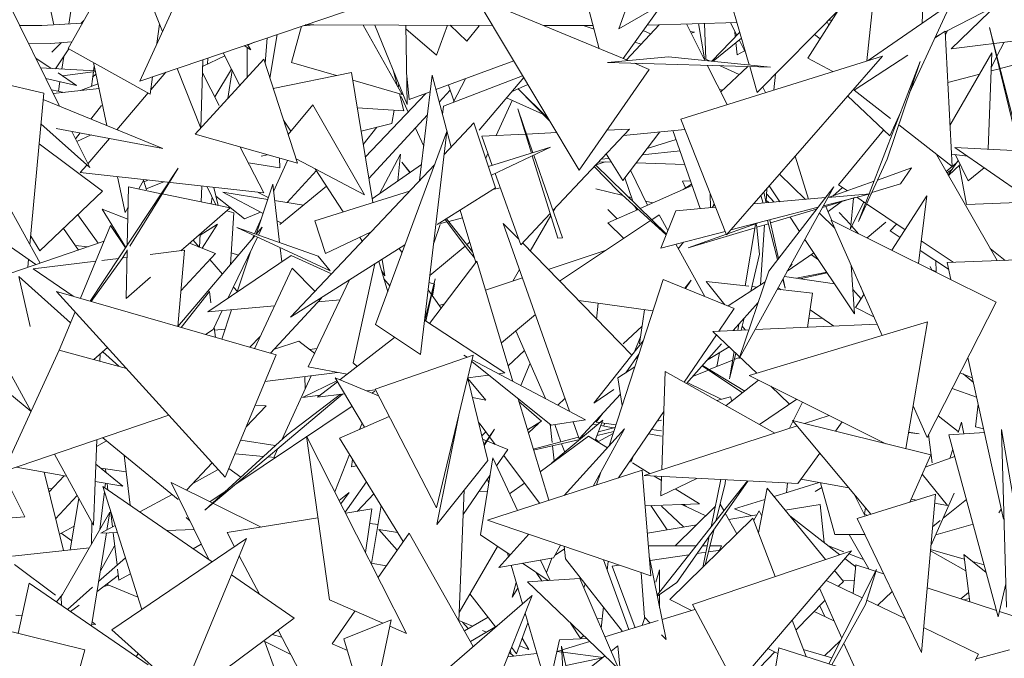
# Model space of a CAD drawing. Header units: metres. Extents: x -14.5 to 19.7, y -19.1 to 4.
# Tile 187 of 218: x 18.194 to 18.398, y 2.935 to 3.067. Entities that reach past the tile are written whole.
import ezdxf

# ---------------------------------------------------------------- set-up
doc = ezdxf.new("R2010")
doc.units = ezdxf.units.M
doc.layers.add('G-IMPT', color=7, linetype='Continuous', lineweight=5)
doc.layers.add('L-PLNT', color=7, linetype='Continuous', lineweight=5, true_color=0x005900)

# ---------------------------------------------------------------- blocks, each defined once
blk = doc.blocks.new('ÁRVORES ORNAMENTAIS - Pequeno e Médio Porte - Ipê-roxo-2976198-A')
at = {"layer": 'G-IMPT', "color": 253, "true_color": 0xaaaaaa}
for p, q in [((7.72946, 3.06111), (7.75323, 3.10351)), ((7.8706, 3.05769), (7.85841, 3.0999)), ((7.8436, 3.06518), (7.84972, 3.08274)), ((7.89496, 3.05854), (7.89747, 3.08224)), ((7.90642, 3.06634), (7.90707, 3.08143)), ((7.75595, 3.07984), (7.7443, 3.05435)), ((7.72377, 3.07861), (7.72652, 3.06601)), ((7.72961, 3.06617), (7.73155, 3.07878)), ((7.74899, 3.0646), (7.74361, 3.07814)), ((7.8436, 3.06518), (7.86483, 3.07767)), ((7.83564, 3.07572), (7.83953, 3.06106)), ((7.7276, 3.04928), (7.71583, 3.07322)), ((7.83533, 3.03591), (7.81392, 3.07169)), ((7.81392, 3.07169), (7.84549, 3.05859)), ((7.79056, 3.07004), (7.7443, 3.05435)), ((7.84446, 3.05901), (7.85242, 3.0701)), ((7.87226, 3.05195), (7.88959, 3.06955)), ((7.88904, 3.069), (7.88273, 3.05908)), ((7.91237, 3.07044), (7.89522, 3.05861)), ((7.91237, 3.07044), (7.90383, 3.05192)), ((7.9217, 3.06996), (7.91122, 3.06456)), ((7.92239, 3.07062), (7.91244, 3.06102)), ((7.7321, 3.06631), (7.73272, 3.06693)), ((7.88709, 3.06593), (7.88672, 3.06664)), ((7.88705, 3.06698), (7.88777, 3.067)), ((7.72402, 3.06587), (7.71945, 3.06585)), ((7.72402, 3.06587), (7.73238, 3.06632)), ((7.74838, 3.06614), (7.74786, 3.06213)), ((7.77575, 3.05822), (7.7778, 3.06571)), ((7.77812, 3.06582), (7.78034, 3.06597)), ((7.77857, 3.06597), (7.81739, 3.06589)), ((7.77858, 3.06597), (7.78034, 3.06597)), ((7.79865, 3.05153), (7.79062, 3.06595)), ((7.79972, 3.04947), (7.79298, 3.06595)), ((7.79941, 3.06593), (7.79972, 3.04947)), ((7.79943, 3.06518), (7.80581, 3.05974)), ((7.8081, 3.06591), (7.80581, 3.05974)), ((7.8121, 3.06264), (7.80862, 3.06591)), ((7.8121, 3.06264), (7.81463, 3.06582)), ((7.82795, 3.06587), (7.83826, 3.06585)), ((7.83618, 3.06585), (7.83845, 3.06513)), ((7.85193, 3.06603), (7.84514, 3.05873)), ((7.84863, 3.06481), (7.85015, 3.06411)), ((7.84945, 3.06596), (7.86807, 3.06647)), ((7.8614, 3.05862), (7.85758, 3.06618)), ((7.85836, 3.06464), (7.85924, 3.06446)), ((7.86009, 3.06625), (7.86132, 3.05899)), ((7.86159, 3.05886), (7.8613, 3.06628)), ((7.86673, 3.06643), (7.86803, 3.06383)), ((7.86771, 3.0635), (7.86761, 3.06468)), ((7.91121, 3.06471), (7.90909, 3.06333)), ((7.91121, 3.06471), (7.91262, 3.03662)), ((7.91168, 3.0648), (7.91125, 3.06392)), ((7.92634, 3.04234), (7.92038, 3.06542)), ((7.9261, 3.04182), (7.92038, 3.06542)), ((7.77068, 3.0633), (7.77029, 3.05798)), ((7.77126, 3.05497), (7.77277, 3.064)), ((7.85855, 3.06427), (7.85924, 3.06446)), ((7.86865, 3.06447), (7.86287, 3.05847)), ((7.86899, 3.06327), (7.8631, 3.05845)), ((7.86851, 3.06287), (7.86993, 3.06001)), ((7.88528, 3.06308), (7.88413, 3.064)), ((7.91009, 3.06398), (7.90917, 3.06351)), ((7.93246, 3.06352), (7.91244, 3.06102)), ((7.72577, 3.06215), (7.72131, 3.06207)), ((7.72577, 3.06215), (7.73022, 3.06246)), ((7.7261, 3.06033), (7.72809, 3.06231)), ((7.72686, 3.05691), (7.72962, 3.06102)), ((7.72946, 3.06111), (7.74649, 3.05164)), ((7.76593, 3.06169), (7.7673, 3.0608)), ((7.76653, 3.05508), (7.76655, 3.06129)), ((7.7673, 3.0608), (7.76663, 3.06192)), ((7.76671, 3.06178), (7.768, 3.06239)), ((7.84692, 3.06244), (7.84821, 3.06203)), ((7.86806, 3.05979), (7.86782, 3.06231)), ((7.86806, 3.05979), (7.86964, 3.06061)), ((7.92339, 3.06239), (7.92191, 3.05948)), ((7.72277, 3.05911), (7.72597, 3.05696)), ((7.72817, 3.05684), (7.72858, 3.05947)), ((7.77, 3.05887), (7.75576, 3.04335)), ((7.75695, 3.04456), (7.75735, 3.05877)), ((7.75731, 3.05738), (7.76193, 3.05955)), ((7.75837, 3.05788), (7.75838, 3.05912)), ((7.7616, 3.06021), (7.76503, 3.05345)), ((7.77, 3.05887), (7.77698, 3.03732)), ((7.80568, 3.05257), (7.8218, 3.05853)), ((7.84125, 3.05819), (7.85388, 3.05937)), ((7.87501, 3.05725), (7.85388, 3.05937)), ((7.89819, 3.05954), (7.8564, 3.04648)), ((7.86118, 3.05905), (7.86233, 3.05852)), ((7.86591, 3.02248), (7.89819, 3.05954)), ((7.88795, 3.05634), (7.88273, 3.05908)), ((7.90349, 3.0597), (7.89237, 3.05247)), ((7.90603, 3.0584), (7.89324, 3.02526)), ((7.90603, 3.0584), (7.89916, 3.03817)), ((7.92088, 3.06021), (7.91219, 3.04517)), ((7.92088, 3.06021), (7.92008, 3.04023)), ((7.92185, 3.05935), (7.92076, 3.05722)), ((7.92257, 3.05693), (7.93226, 3.0595)), ((7.73508, 3.05647), (7.72376, 3.05708)), ((7.73472, 3.05818), (7.73747, 3.04511)), ((7.73473, 3.05649), (7.73487, 3.05746)), ((7.75695, 3.04456), (7.75202, 3.05697)), ((7.76334, 3.05678), (7.75983, 3.05107)), ((7.76254, 3.05073), (7.76345, 3.05656)), ((7.77575, 3.05822), (7.78509, 3.0555)), ((7.79772, 3.0532), (7.79689, 3.05638)), ((7.83533, 3.03591), (7.84988, 3.05676)), ((7.87501, 3.05725), (7.84125, 3.05819)), ((7.84682, 3.05803), (7.84988, 3.05676)), ((7.86601, 3.04948), (7.8619, 3.05761)), ((7.86446, 3.05754), (7.8685, 3.05569)), ((7.8703, 3.05738), (7.86469, 3.0521)), ((7.87226, 3.05195), (7.8707, 3.05737)), ((7.92073, 3.05645), (7.92244, 3.0569)), ((7.70951, 3.05529), (7.72439, 3.05186)), ((7.7312, 3.05346), (7.72483, 3.05491)), ((7.72738, 3.05602), (7.7312, 3.05346)), ((7.73512, 3.0563), (7.72829, 3.05541)), ((7.73427, 3.05324), (7.7347, 3.05624)), ((7.73523, 3.05577), (7.73454, 3.05516)), ((7.74696, 3.05525), (7.74649, 3.05164)), ((7.7497, 3.05618), (7.74661, 3.05256)), ((7.75728, 3.05607), (7.76074, 3.04928)), ((7.77196, 3.05282), (7.78817, 3.05612)), ((7.79258, 3.02915), (7.78817, 3.05612)), ((7.78843, 3.05452), (7.79865, 3.05153)), ((7.80015, 3.05053), (7.79961, 3.0554)), ((7.8049, 3.05555), (7.80229, 3.03374)), ((7.8049, 3.05555), (7.8088, 3.04064)), ((7.82364, 3.05545), (7.80721, 3.04915)), ((7.80921, 3.04992), (7.81178, 3.05482)), ((7.82387, 3.05507), (7.81463, 3.04414)), ((7.87606, 3.05581), (7.87572, 3.05252)), ((7.91174, 3.05406), (7.91835, 3.05581)), ((7.72862, 3.05198), (7.726, 3.05254)), ((7.73586, 3.05279), (7.72639, 3.05174)), ((7.72746, 3.05223), (7.72777, 3.05424)), ((7.73201, 3.05236), (7.73565, 3.05377)), ((7.79782, 3.05301), (7.79796, 3.05377)), ((7.80635, 3.04998), (7.80863, 3.05245)), ((7.80939, 3.05027), (7.80826, 3.05352)), ((7.82474, 3.05361), (7.82136, 3.05209)), ((7.82931, 3.04598), (7.82263, 3.05278)), ((7.82892, 3.04662), (7.82263, 3.05278)), ((7.86509, 3.05248), (7.86443, 3.05261)), ((7.87338, 3.05309), (7.87395, 3.05196)), ((7.89989, 3.04659), (7.89237, 3.05247)), ((7.72155, 3.02049), (7.72439, 3.05186)), ((7.74909, 3.04036), (7.72426, 3.05051)), ((7.74604, 3.05189), (7.73954, 3.04426)), ((7.79104, 3.03855), (7.80355, 3.05178)), ((7.79901, 3.04821), (7.79811, 3.05169)), ((7.7999, 3.04792), (7.79844, 3.05113)), ((7.80015, 3.05053), (7.80449, 3.05213)), ((7.81815, 3.04307), (7.8215, 3.05033)), ((7.82031, 3.05086), (7.8278, 3.04752)), ((7.8997, 3.04297), (7.89097, 3.05126)), ((7.7364, 3.04928), (7.73419, 3.04645)), ((7.78013, 3.0494), (7.77505, 3.04328)), ((7.79084, 3.0308), (7.78013, 3.0494)), ((7.79901, 3.04821), (7.78936, 3.04879)), ((7.79652, 3.04557), (7.797, 3.04833)), ((7.80721, 3.04915), (7.80703, 3.0474)), ((7.82547, 3.03941), (7.82261, 3.04858)), ((7.82576, 3.0395), (7.82261, 3.04858)), ((7.77408, 3.04626), (7.77559, 3.04394)), ((7.79176, 3.03412), (7.80391, 3.04732)), ((7.86591, 3.02248), (7.8564, 3.04648)), ((7.902, 3.04796), (7.8997, 3.04297)), ((7.72381, 3.04547), (7.73394, 3.0364)), ((7.72697, 3.04454), (7.74909, 3.04036)), ((7.79652, 3.04557), (7.79015, 3.04397)), ((7.7906, 3.04121), (7.79344, 3.0448)), ((7.80313, 3.04083), (7.80141, 3.04461)), ((7.80738, 3.03914), (7.81353, 3.04566)), ((7.81804, 3.03224), (7.81353, 3.04566)), ((7.84578, 3.04437), (7.82991, 3.02751)), ((7.84108, 3.04415), (7.84578, 3.04437)), ((7.85725, 3.04434), (7.84452, 3.04304)), ((7.8984, 3.04419), (7.88911, 3.03282)), ((7.91262, 3.03662), (7.90157, 3.04527)), ((7.73394, 3.0364), (7.73024, 3.04392)), ((7.73197, 3.0436), (7.731, 3.04236)), ((7.7342, 3.04317), (7.73126, 3.04183)), ((7.738, 3.04245), (7.73354, 3.03721)), ((7.75576, 3.04335), (7.77698, 3.03732)), ((7.80794, 3.04389), (7.79316, 3.00386)), ((7.8025, 2.99766), (7.80794, 3.04389)), ((7.81515, 3.04293), (7.82424, 3.04336)), ((7.81515, 3.04293), (7.81733, 3.03687)), ((7.82442, 3.04337), (7.83069, 3.04366)), ((7.8444, 3.03374), (7.85208, 3.04381)), ((7.85542, 3.04222), (7.84943, 3.04034)), ((7.86043, 3.02791), (7.85477, 3.04408)), ((7.73661, 3.0315), (7.72344, 3.04137)), ((7.76513, 3.04068), (7.77, 3.03115)), ((7.82939, 3.04064), (7.81656, 3.03663)), ((7.81716, 3.03486), (7.82939, 3.04064)), ((7.95913, 3.03822), (7.91318, 3.04059)), ((7.95146, 3.01405), (7.91318, 3.04059)), ((7.77075, 3.03909), (7.76945, 3.03876)), ((7.77331, 3.03633), (7.77328, 3.03837)), ((7.79084, 3.0308), (7.77684, 3.03816)), ((7.79831, 3.03918), (7.79398, 3.031)), ((7.79781, 3.03367), (7.79831, 3.03918)), ((7.81598, 3.03837), (7.81644, 3.03936)), ((7.83096, 3.0218), (7.82564, 3.03886)), ((7.83187, 3.02185), (7.82593, 3.039)), ((7.84152, 3.03832), (7.83993, 3.03816)), ((7.8444, 3.03374), (7.84095, 3.03924)), ((7.85625, 3.03986), (7.84845, 3.03905)), ((7.88287, 3.02987), (7.88012, 3.03879)), ((7.89916, 3.03817), (7.89324, 3.02526)), ((7.90938, 3.03916), (7.92195, 3.01713)), ((7.91249, 3.03917), (7.91581, 3.03876)), ((7.91331, 3.03907), (7.91594, 3.03369)), ((7.72277, 3.01632), (7.69415, 3.03628)), ((7.73331, 3.03695), (7.73197, 3.03537)), ((7.73403, 3.00874), (7.75226, 3.03631)), ((7.75226, 3.03631), (7.74224, 3.02016)), ((7.77331, 3.03633), (7.76681, 3.0374)), ((7.77494, 3.0379), (7.77203, 3.03145)), ((7.77552, 3.00538), (7.80541, 3.03706)), ((7.78065, 3.03616), (7.78645, 3.02724)), ((7.80268, 3.03707), (7.79245, 3.02993)), ((7.79863, 3.03754), (7.80026, 3.03538)), ((7.79863, 3.03754), (7.80031, 3.03541)), ((7.84345, 3.03155), (7.83848, 3.03662)), ((7.85344, 3.02259), (7.83879, 3.03695)), ((7.84071, 3.03759), (7.83885, 3.03701)), ((7.83944, 3.03764), (7.84201, 3.03755)), ((7.84717, 3.03737), (7.85724, 3.03702)), ((7.90421, 3.03634), (7.89717, 3.03382)), ((7.90195, 3.03303), (7.90421, 3.03634)), ((7.9135, 3.03731), (7.91143, 3.03558)), ((7.91155, 3.03535), (7.91261, 3.03605)), ((7.91389, 3.03787), (7.91181, 3.0349)), ((7.91428, 3.03708), (7.91189, 3.03477)), ((7.91561, 3.02873), (7.9141, 3.03691)), ((7.91594, 3.03369), (7.91928, 3.03636)), ((7.73197, 3.03537), (7.77, 3.03115)), ((7.7397, 3.03451), (7.74125, 3.0271)), ((7.78089, 3.03579), (7.77486, 3.02917)), ((7.81792, 3.03522), (7.82324, 3.02041)), ((7.84645, 3.02944), (7.84484, 3.03431)), ((7.84601, 3.03585), (7.84953, 3.02861)), ((7.88222, 3.02982), (7.87686, 3.03505)), ((7.74198, 3.0324), (7.74171, 3.02036)), ((7.74198, 3.0324), (7.74875, 3.031)), ((7.74515, 3.03391), (7.74408, 3.03203)), ((7.74572, 3.0318), (7.7451, 3.03382)), ((7.74521, 3.03347), (7.746, 3.03381)), ((7.74929, 3.03345), (7.74565, 3.03202)), ((7.75718, 3.03257), (7.75705, 3.02929)), ((7.76003, 3.02868), (7.7583, 3.03245)), ((7.75962, 3.0323), (7.76057, 3.02856)), ((7.76843, 3.02259), (7.77185, 3.03297)), ((7.77185, 3.03297), (7.77329, 3.02089)), ((7.78301, 3.03253), (7.77333, 3.02459)), ((7.81804, 3.03224), (7.80592, 3.02459)), ((7.819, 3.03221), (7.81747, 3.03188)), ((7.84449, 3.0306), (7.83883, 3.03199)), ((7.85875, 3.0327), (7.84799, 3.02793)), ((7.8584, 3.0337), (7.85677, 3.03362)), ((7.85742, 3.03221), (7.85677, 3.03362)), ((7.85693, 3.03189), (7.85865, 3.033)), ((7.8685, 2.99684), (7.88815, 3.03245)), ((7.87407, 3.02925), (7.87426, 3.03206)), ((7.87465, 3.01497), (7.88815, 3.03245)), ((7.87691, 3.02935), (7.87474, 3.03261)), ((7.89645, 3.03357), (7.88719, 3.03025)), ((7.8879, 3.03051), (7.88992, 3.03227)), ((7.88911, 3.03282), (7.89093, 3.03159)), ((7.90195, 3.03303), (7.89598, 3.03123)), ((7.72368, 3.01663), (7.71635, 3.0299)), ((7.73661, 3.0315), (7.72362, 3.01919)), ((7.74894, 3.03096), (7.76304, 3.02806)), ((7.75909, 3.02887), (7.75931, 3.03025)), ((7.76009, 3.03048), (7.766, 3.0258)), ((7.77081, 3.02983), (7.76151, 3.03134)), ((7.76985, 3.02692), (7.76151, 3.03134)), ((7.77094, 3.03021), (7.76883, 3.03128)), ((7.8002, 3.03153), (7.78055, 3.0254)), ((7.84345, 3.03155), (7.85339, 3.02247)), ((7.8462, 3.03018), (7.84552, 3.03035)), ((7.86258, 3.02809), (7.86253, 3.031)), ((7.8864, 3.03018), (7.87148, 3.02888)), ((7.87303, 3.03066), (7.87345, 3.02905)), ((7.87361, 3.03132), (7.8741, 3.02911)), ((7.87574, 3.02925), (7.87418, 3.03098)), ((7.89248, 3.03018), (7.88578, 3.02816)), ((7.88596, 3.02848), (7.89562, 3.03099)), ((7.89562, 3.03099), (7.88692, 3.03023)), ((7.89156, 3.02369), (7.89218, 3.03009)), ((7.89287, 3.03028), (7.8947, 3.02904)), ((7.90737, 3.03059), (7.90017, 3.01927)), ((7.90568, 3.01653), (7.90737, 3.03059)), ((7.73649, 3.02783), (7.74139, 3.01988)), ((7.73649, 3.02783), (7.74183, 3.02574)), ((7.74189, 3.0282), (7.74125, 3.0271)), ((7.76304, 3.02806), (7.75284, 3.01919)), ((7.77825, 3.02862), (7.77225, 3.0296)), ((7.82998, 3.02731), (7.83041, 3.02803)), ((7.84683, 3.02846), (7.84732, 3.02763)), ((7.85063, 3.0291), (7.84911, 3.02947)), ((7.86365, 3.02819), (7.8554, 3.02746)), ((7.86342, 3.02877), (7.86288, 3.02812)), ((7.86302, 3.02829), (7.86334, 3.02898)), ((7.86679, 3.02349), (7.88486, 3.02819)), ((7.87409, 3.02958), (7.87469, 3.02916)), ((7.88647, 3.02837), (7.88773, 3.02545)), ((7.88965, 3.02932), (7.88693, 3.02731)), ((7.89431, 3.02931), (7.89156, 3.02369)), ((7.89491, 3.0289), (7.90288, 3.02352)), ((7.91561, 3.02873), (7.9294, 3.02934)), ((7.73568, 3.02072), (7.73148, 3.02663)), ((7.76232, 3.02743), (7.76377, 3.02706)), ((7.76311, 3.01631), (7.76377, 3.02706)), ((7.76933, 3.02719), (7.766, 3.0258)), ((7.76952, 3.02591), (7.76808, 3.02271)), ((7.80786, 3.02581), (7.81328, 3.01892)), ((7.81117, 3.026), (7.80835, 3.02527)), ((7.81393, 3.01674), (7.81069, 3.0276)), ((7.82936, 3.02692), (7.82324, 3.02041)), ((7.82522, 3.01912), (7.8295, 3.02648)), ((7.8476, 3.02776), (7.84127, 3.02494)), ((7.8432, 3.0258), (7.84132, 3.02774)), ((7.85039, 3.02558), (7.85194, 3.02661)), ((7.85375, 3.02337), (7.85194, 3.02661)), ((7.85228, 3.01971), (7.8554, 3.02746)), ((7.88455, 3.02779), (7.87503, 3.02493)), ((7.881, 3.0232), (7.87905, 3.02614)), ((7.88833, 3.02385), (7.88513, 3.02697)), ((7.88926, 3.02711), (7.89155, 3.02459)), ((7.73158, 3.01932), (7.72847, 3.02378)), ((7.73827, 3.02444), (7.73204, 3.00932)), ((7.73827, 3.02444), (7.74132, 3.01977)), ((7.75679, 3.02244), (7.76043, 3.02472)), ((7.76043, 3.02472), (7.75725, 3.0197)), ((7.78373, 3.01499), (7.76439, 3.02401)), ((7.7813, 3.01808), (7.76439, 3.02401)), ((7.76844, 3.02259), (7.76968, 3.02404)), ((7.7689, 3.02242), (7.76968, 3.02404)), ((7.77369, 3.02488), (7.77275, 3.02538)), ((7.78277, 3.01862), (7.78055, 3.0254)), ((7.80521, 3.02074), (7.80654, 3.02459)), ((7.80793, 3.02516), (7.80662, 3.02482)), ((7.80757, 3.02563), (7.81218, 3.01949)), ((7.82282, 3.02158), (7.81963, 3.02484)), ((7.81963, 3.02484), (7.83333, 2.9859)), ((7.8313, 3.0129), (7.85015, 3.02542)), ((7.84458, 3.02172), (7.84127, 3.02494)), ((7.87181, 3.02396), (7.85793, 3.01978)), ((7.87229, 3.02492), (7.86612, 3.02271)), ((7.86978, 3.01192), (7.87192, 3.02459)), ((7.87274, 3.01845), (7.87208, 3.02459)), ((7.87456, 3.02478), (7.87214, 3.02406)), ((7.87293, 3.01211), (7.87376, 3.02454)), ((7.87438, 3.02547), (7.87648, 3.01735)), ((7.87488, 3.0256), (7.87666, 3.01757)), ((7.92176, 3.00854), (7.88759, 3.02552)), ((7.88759, 3.02552), (7.89813, 3.00162)), ((7.89184, 3.02426), (7.89326, 3.0227)), ((7.89892, 3.02512), (7.895, 3.02184)), ((7.89983, 3.02328), (7.90103, 3.02459)), ((7.72362, 3.01919), (7.7217, 3.02221)), ((7.75222, 3.00348), (7.76816, 3.02225)), ((7.7568, 3.02263), (7.7567, 3.01992)), ((7.76265, 3.0094), (7.7687, 3.022)), ((7.76792, 3.02236), (7.76754, 3.02152)), ((7.78277, 3.01862), (7.79224, 3.02309)), ((7.78987, 3.02197), (7.79041, 3.02115)), ((7.83096, 3.0218), (7.83187, 3.02185)), ((7.85228, 3.01971), (7.86563, 3.02319)), ((7.86586, 3.02262), (7.85793, 3.01978)), ((7.89983, 3.02328), (7.90187, 3.02194)), ((7.73691, 3.02114), (7.70787, 3.01125)), ((7.73363, 3.02002), (7.73091, 3.02029)), ((7.75462, 3.02073), (7.75996, 3.01864)), ((7.75662, 3.01995), (7.75538, 3.02139)), ((7.77342, 3.01979), (7.77377, 3.01691)), ((7.79925, 3.02037), (7.77552, 3.00538)), ((7.80442, 3.01404), (7.8117, 3.02013)), ((7.81208, 3.02045), (7.81268, 3.02095)), ((7.84629, 2.99755), (7.82359, 3.02079)), ((7.86138, 3.00971), (7.85535, 3.02051)), ((7.85696, 3.02093), (7.85586, 3.0196)), ((7.8924, 3.00609), (7.88212, 3.02153)), ((7.90625, 3.02125), (7.91285, 3.01679)), ((7.92362, 3.01719), (7.92051, 3.01966)), ((7.74169, 3.01926), (7.74062, 3.01754)), ((7.74165, 3.01781), (7.7409, 3.01771)), ((7.74169, 3.01937), (7.74146, 3.00929)), ((7.7536, 3.01928), (7.74644, 3.0184)), ((7.7536, 3.01928), (7.75216, 3.00349)), ((7.75284, 3.01089), (7.75996, 3.01864)), ((7.77569, 3.0182), (7.75839, 3.00652)), ((7.76475, 3.01824), (7.76326, 3.01873)), ((7.76451, 3.01065), (7.76723, 3.01894)), ((7.77569, 3.0182), (7.784, 3.01436)), ((7.78373, 3.01499), (7.7813, 3.01808)), ((7.79805, 3.01961), (7.79866, 3.01875)), ((7.81218, 3.01949), (7.81365, 3.01769)), ((7.82894, 3.01531), (7.84092, 3.01929)), ((7.8709, 3.01078), (7.87274, 3.01845)), ((7.87847, 3.01492), (7.88399, 3.01872)), ((7.88347, 3.01836), (7.88494, 3.01729)), ((7.906, 3.01923), (7.91187, 3.01539)), ((7.93985, 3.0178), (7.91158, 3.01674)), ((7.72112, 3.01576), (7.72126, 3.01737)), ((7.73521, 3.01701), (7.7222, 3.0154)), ((7.73421, 3.00869), (7.74062, 3.01754)), ((7.73988, 3.01759), (7.73645, 3.01716)), ((7.76144, 3.01433), (7.75882, 3.01739)), ((7.76811, 2.99888), (7.77591, 3.0156)), ((7.78061, 3.01077), (7.77591, 3.0156)), ((7.78853, 2.99596), (7.79303, 3.01644)), ((7.79568, 3.01069), (7.79385, 3.01696)), ((7.79506, 3.014), (7.7945, 3.01737)), ((7.80436, 3.0041), (7.81413, 3.017)), ((7.82162, 2.99211), (7.81413, 3.017)), ((7.87948, 3.01638), (7.87895, 3.01578)), ((7.89172, 3.01616), (7.8924, 3.00609)), ((7.9084, 3.01518), (7.90811, 3.01593)), ((7.90935, 3.01487), (7.90926, 3.0171)), ((7.91235, 3.01321), (7.91158, 3.01674)), ((7.72994, 3.00421), (7.71922, 3.01382)), ((7.71922, 3.01382), (7.7216, 3.00351)), ((7.7222, 3.0154), (7.73052, 3.00976)), ((7.74655, 3.01371), (7.74146, 3.00929)), ((7.79443, 3.01495), (7.79506, 3.014)), ((7.81594, 3.01099), (7.82361, 3.01354)), ((7.82159, 3.01286), (7.82299, 3.01529)), ((7.87465, 3.01497), (7.8685, 2.99684)), ((7.87787, 3.01383), (7.88823, 3.01235)), ((7.8804, 3.01346), (7.88666, 3.01471)), ((7.88675, 3.01457), (7.88111, 3.01336)), ((7.90935, 3.01487), (7.90839, 3.0152)), ((7.76453, 3.01073), (7.76373, 3.01166)), ((7.77923, 2.99509), (7.78778, 3.01312)), ((7.79613, 3.0119), (7.7949, 3.01336)), ((7.80552, 3.01335), (7.80338, 3.00474)), ((7.80357, 3.00461), (7.80552, 3.01335)), ((7.80539, 3.01228), (7.80426, 3.01263)), ((7.80539, 3.01228), (7.80496, 3.00981)), ((7.85274, 3.01325), (7.84159, 2.97877)), ((7.85274, 3.01325), (7.8675, 3.0072)), ((7.85858, 3.01308), (7.85726, 3.0114)), ((7.85858, 3.01308), (7.85737, 3.01135)), ((7.86556, 3.008), (7.86165, 3.01281)), ((7.87049, 3.01184), (7.86165, 3.01281)), ((7.86622, 3.00773), (7.87389, 3.01273)), ((7.87223, 3.01165), (7.87113, 3.01177)), ((7.87718, 3.0111), (7.87659, 3.01151)), ((7.87755, 3.01324), (7.87802, 3.01141)), ((7.87759, 3.01333), (7.87802, 3.01141)), ((7.89362, 3.01186), (7.89437, 3.01013)), ((7.72178, 2.98588), (7.70787, 3.01125)), ((7.76203, 2.97222), (7.72704, 3.01076)), ((7.72704, 3.01076), (7.77255, 2.99759)), ((7.75876, 3.01076), (7.75286, 3.00329)), ((7.75906, 3.0084), (7.75876, 3.01076)), ((7.80407, 3.01107), (7.80676, 3.00727)), ((7.88372, 3.01038), (7.87641, 3.01119)), ((7.88267, 3.0033), (7.88372, 3.01038)), ((7.89379, 3.00923), (7.89206, 3.01115)), ((7.89437, 3.01014), (7.89264, 3.00741)), ((7.75839, 3.00652), (7.77225, 3.00776)), ((7.77141, 2.99792), (7.78197, 3.00937)), ((7.78122, 3.00856), (7.78581, 3.00897)), ((7.80637, 3.00781), (7.80743, 3.00816)), ((7.85062, 3.00669), (7.83525, 3.00885)), ((7.83897, 3.00503), (7.8393, 3.00828)), ((7.87243, 3.00843), (7.86728, 3.00262)), ((7.89642, 3.00551), (7.89264, 3.00741)), ((7.92176, 3.00854), (7.90745, 2.98049)), ((7.73089, 3.00652), (7.72761, 2.99856)), ((7.7595, 3.00284), (7.7614, 3.00679)), ((7.76128, 3.00085), (7.76329, 3.00696)), ((7.82627, 3.00599), (7.81923, 3.00006)), ((7.84784, 2.99989), (7.84891, 3.00693)), ((7.86428, 3.00249), (7.8675, 3.0072)), ((7.8881, 3.00354), (7.88321, 3.00692)), ((7.8025, 2.99766), (7.79316, 3.00386)), ((7.80333, 3.00477), (7.81997, 2.99384)), ((7.84449, 2.99989), (7.8484, 3.00355)), ((7.86822, 3.00267), (7.86844, 3.00393)), ((7.86895, 3.0027), (7.86955, 3.00519)), ((7.86983, 3.00274), (7.86916, 3.00356)), ((7.90751, 3.00444), (7.87057, 2.99333)), ((7.89711, 3.00393), (7.8718, 3.00282)), ((7.88583, 3.00511), (7.88295, 3.00521)), ((7.90751, 3.00444), (7.90305, 2.97816)), ((7.75793, 3.00182), (7.7595, 3.00284)), ((7.75996, 3.00123), (7.75971, 3.00327)), ((7.76196, 3.00292), (7.75977, 3.00274)), ((7.7671, 2.99917), (7.76928, 3.00139)), ((7.82223, 3.00259), (7.82838, 2.98853)), ((7.84806, 3.00131), (7.84673, 2.99811)), ((7.85708, 2.99196), (7.86378, 3.00177)), ((7.87051, 3.00277), (7.86307, 3.00244)), ((7.86307, 3.00244), (7.87218, 2.99382)), ((7.70463, 2.99989), (7.72176, 2.98591)), ((7.77219, 2.99876), (7.77723, 3.00042)), ((7.78055, 2.99786), (7.77723, 3.00042)), ((7.79712, 3.00123), (7.78578, 2.99242)), ((7.84861, 3.00048), (7.83841, 2.9876)), ((7.86486, 2.99989), (7.85757, 2.99168)), ((7.86642, 2.99927), (7.86176, 2.99641)), ((7.72761, 2.99856), (7.71605, 2.9734)), ((7.72761, 2.99856), (7.74154, 2.99479)), ((7.7348, 2.99662), (7.73764, 2.99909)), ((7.7361, 2.99775), (7.73604, 2.99628)), ((7.73997, 2.99522), (7.73663, 2.99821)), ((7.76203, 2.97222), (7.77255, 2.99759)), ((7.77946, 2.9987), (7.78105, 2.99893)), ((7.79308, 2.99048), (7.81341, 2.99754)), ((7.80577, 2.96591), (7.81341, 2.99754)), ((7.81217, 2.99711), (7.81143, 2.9975)), ((7.82403, 2.99847), (7.82066, 2.99532)), ((7.84771, 2.99771), (7.84501, 2.9939)), ((7.84734, 2.99654), (7.84746, 2.99735)), ((7.86443, 2.99804), (7.8639, 2.99518)), ((7.86653, 2.9926), (7.86748, 2.99826)), ((7.86653, 2.9926), (7.86781, 2.99795)), ((7.78853, 2.99596), (7.78937, 2.99521)), ((7.82958, 2.98303), (7.81308, 2.99619)), ((7.83666, 2.98414), (7.81318, 2.99658)), ((7.82518, 2.99585), (7.82324, 2.99125)), ((7.86081, 2.99533), (7.8692, 2.98974)), ((7.86088, 2.99541), (7.86965, 2.9901)), ((7.86232, 2.99453), (7.86719, 2.99652)), ((7.8675, 2.99665), (7.86868, 2.99713)), ((7.92326, 2.96351), (7.9159, 2.99705)), ((7.78529, 2.99396), (7.77025, 2.99206)), ((7.7738, 2.9801), (7.77982, 2.99327)), ((7.77923, 2.99509), (7.78729, 2.99359)), ((7.81658, 2.9934), (7.81227, 2.99284)), ((7.81997, 2.99384), (7.81867, 2.99367)), ((7.84338, 2.99283), (7.84687, 2.99511)), ((7.85246, 2.97375), (7.85318, 2.99415)), ((7.8759, 2.98139), (7.85318, 2.99415)), ((7.85883, 2.9931), (7.86213, 2.99445)), ((7.87057, 2.99333), (7.89893, 2.97918)), ((7.91682, 2.99284), (7.91429, 2.9939)), ((7.9149, 2.99365), (7.91702, 2.99196)), ((7.78515, 2.9922), (7.77803, 2.98878)), ((7.77857, 2.99054), (7.7785, 2.9931)), ((7.78526, 2.99202), (7.78112, 2.9888)), ((7.79089, 2.9826), (7.78476, 2.99285)), ((7.78476, 2.99285), (7.7938, 2.98909)), ((7.81602, 2.98824), (7.81225, 2.99273)), ((7.81225, 2.99273), (7.81641, 2.97573)), ((7.84338, 2.99283), (7.84428, 2.98711)), ((7.85775, 2.99188), (7.86476, 2.98838)), ((7.87253, 2.99235), (7.86578, 2.98707)), ((7.87505, 2.99109), (7.87897, 2.98739)), ((7.75781, 2.96544), (7.78633, 2.98947)), ((7.77484, 2.98105), (7.7859, 2.98942)), ((7.77803, 2.98878), (7.7817, 2.98925)), ((7.78675, 2.98953), (7.78112, 2.9888)), ((7.79314, 2.99036), (7.79132, 2.99012)), ((7.7924, 2.98967), (7.79301, 2.99008)), ((7.79308, 2.99048), (7.80577, 2.96591)), ((7.84391, 2.98947), (7.83534, 2.98021)), ((7.84254, 2.9904), (7.83841, 2.9876)), ((7.9177, 2.98886), (7.91263, 2.99065)), ((7.76637, 2.98269), (7.77046, 2.98704)), ((7.76823, 2.98717), (7.77046, 2.98704)), ((7.81322, 2.98876), (7.81602, 2.98824)), ((7.82904, 2.96745), (7.8227, 2.98851)), ((7.82288, 2.98792), (7.82756, 2.98383)), ((7.83093, 2.98718), (7.8324, 2.98856)), ((7.86387, 2.98814), (7.86668, 2.98889)), ((7.86701, 2.98803), (7.86668, 2.98889)), ((7.87272, 2.98317), (7.88046, 2.9884)), ((7.87895, 2.98238), (7.88166, 2.9878)), ((7.90456, 2.98705), (7.90745, 2.98049)), ((7.9175, 2.98268), (7.91802, 2.98738)), ((7.75035, 2.98509), (7.71605, 2.9734)), ((7.7638, 2.97049), (7.78831, 2.98693)), ((7.81039, 2.98507), (7.80584, 2.96242)), ((7.83886, 2.98365), (7.84032, 2.98559)), ((7.8435, 2.97211), (7.85289, 2.98583)), ((7.88204, 2.98339), (7.88716, 2.98506)), ((7.91389, 2.98174), (7.90973, 2.98496)), ((7.79599, 2.98484), (7.78568, 2.98032)), ((7.79038, 2.98346), (7.78986, 2.98215)), ((7.81463, 2.98351), (7.81797, 2.97905)), ((7.82465, 2.98204), (7.82756, 2.98383)), ((7.82483, 2.98146), (7.82696, 2.98346)), ((7.82975, 2.97943), (7.82931, 2.98325)), ((7.82958, 2.98303), (7.83666, 2.98414)), ((7.82972, 2.9752), (7.84023, 2.98409)), ((7.83028, 2.98314), (7.83157, 2.97958)), ((7.8341, 2.98374), (7.83534, 2.98021)), ((7.83902, 2.98307), (7.83812, 2.98322)), ((7.84023, 2.98409), (7.83868, 2.97989)), ((7.83886, 2.98365), (7.8396, 2.98356)), ((7.84248, 2.98247), (7.8398, 2.98293)), ((7.84001, 2.9835), (7.84299, 2.98311)), ((7.84064, 2.98342), (7.8404, 2.98283)), ((7.85242, 2.98403), (7.85151, 2.98382)), ((7.89581, 2.96455), (7.87958, 2.984)), ((7.90819, 2.97688), (7.87958, 2.984)), ((7.88848, 2.98179), (7.88987, 2.9837)), ((7.91459, 2.98364), (7.91391, 2.98152)), ((7.91459, 2.98364), (7.91505, 2.98123)), ((7.77484, 2.98105), (7.75781, 2.96544)), ((7.81517, 2.98078), (7.81601, 2.98167)), ((7.81562, 2.97893), (7.81779, 2.98218)), ((7.81779, 2.98218), (7.81566, 2.9788)), ((7.83226, 2.96848), (7.84474, 2.98225)), ((7.83824, 2.97041), (7.84474, 2.98225)), ((7.84254, 2.98172), (7.83905, 2.98091)), ((7.83923, 2.97955), (7.8424, 2.98129)), ((7.83932, 2.98163), (7.84281, 2.98256)), ((7.84883, 2.97257), (7.88051, 2.98289)), ((7.85242, 2.98076), (7.84973, 2.98122)), ((7.85036, 2.98214), (7.85242, 2.98186)), ((7.90362, 2.98149), (7.90579, 2.9812)), ((7.90579, 2.9812), (7.90363, 2.98155)), ((7.90851, 2.9752), (7.90777, 2.98112)), ((7.91197, 2.98105), (7.91932, 2.98149)), ((7.91197, 2.98105), (7.92218, 2.9433)), ((7.9175, 2.98268), (7.91915, 2.98225)), ((7.92391, 2.94532), (7.92286, 2.98216)), ((7.92936, 2.94405), (7.92286, 2.98216)), ((7.7354, 2.98), (7.73471, 2.96228)), ((7.73742, 2.97979), (7.73535, 2.97859)), ((7.75224, 2.96765), (7.73665, 2.98042)), ((7.77239, 2.9788), (7.76521, 2.97989)), ((7.7996, 2.93986), (7.77886, 2.98075)), ((7.77886, 2.98075), (7.78359, 2.9468)), ((7.79889, 2.95891), (7.78568, 2.98032)), ((7.81533, 2.98015), (7.82057, 2.97797)), ((7.82585, 2.97806), (7.83522, 2.98055)), ((7.83547, 2.98007), (7.82592, 2.97783)), ((7.82726, 2.97337), (7.83731, 2.98072)), ((7.83171, 2.97919), (7.83235, 2.97742)), ((7.83578, 2.9807), (7.83641, 2.98086)), ((7.8412, 2.97835), (7.83731, 2.98072)), ((7.83876, 2.98011), (7.83939, 2.97964)), ((7.73471, 2.96228), (7.72664, 2.97701)), ((7.7423, 2.96642), (7.74106, 2.9768)), ((7.76991, 2.97653), (7.76405, 2.9771)), ((7.77208, 2.97632), (7.77293, 2.97818)), ((7.78778, 2.97692), (7.78471, 2.96921)), ((7.81823, 2.97457), (7.82057, 2.97797)), ((7.83019, 2.9756), (7.82983, 2.97875)), ((7.88065, 2.97092), (7.88521, 2.97725)), ((7.9039, 2.96707), (7.90819, 2.97688)), ((7.91278, 2.97803), (7.91218, 2.97615)), ((7.73521, 2.97493), (7.74081, 2.97036)), ((7.754, 2.96952), (7.75933, 2.97519)), ((7.77245, 2.97629), (7.77087, 2.97644)), ((7.78841, 2.9759), (7.7882, 2.97439)), ((7.81641, 2.97573), (7.80584, 2.96242)), ((7.81492, 2.96026), (7.81744, 2.97625)), ((7.82254, 2.96535), (7.81744, 2.97625)), ((7.81971, 2.97673), (7.82712, 2.96683)), ((7.84605, 2.97539), (7.84661, 2.97666)), ((7.85004, 2.97296), (7.84637, 2.9752)), ((7.90707, 2.97431), (7.91319, 2.97652)), ((7.72915, 2.97243), (7.71867, 2.97429)), ((7.72847, 2.95703), (7.72452, 2.97326)), ((7.74148, 2.97333), (7.73622, 2.97411)), ((7.73726, 2.97326), (7.73717, 2.97397)), ((7.75541, 2.97102), (7.76058, 2.97382)), ((7.76278, 2.97404), (7.76523, 2.97224)), ((7.78922, 2.97459), (7.7882, 2.97439)), ((7.84842, 2.9737), (7.81636, 2.96336)), ((7.83981, 2.97328), (7.83896, 2.97064)), ((7.85021, 2.95177), (7.84842, 2.9737)), ((7.91169, 2.96635), (7.90643, 2.97285)), ((7.7255, 2.9692), (7.72864, 2.97252)), ((7.74081, 2.97036), (7.73507, 2.97138)), ((7.73721, 2.971), (7.73709, 2.97001)), ((7.73771, 2.96958), (7.73754, 2.97094)), ((7.75861, 2.95519), (7.75079, 2.97111)), ((7.76943, 2.9619), (7.75079, 2.97111)), ((7.79126, 2.97128), (7.78685, 2.965)), ((7.81133, 2.96454), (7.81686, 2.97259)), ((7.8166, 2.97093), (7.81633, 2.9718)), ((7.82095, 2.96876), (7.824, 2.97099)), ((7.88065, 2.97092), (7.84883, 2.97257)), ((7.85238, 2.97154), (7.85087, 2.97246)), ((7.8702, 2.97146), (7.85149, 2.94782)), ((7.85227, 2.96836), (7.85241, 2.97238)), ((7.85227, 2.96836), (7.85975, 2.972)), ((7.87032, 2.97145), (7.85559, 2.95044)), ((7.86471, 2.97174), (7.8627, 2.96198)), ((7.86563, 2.97093), (7.86376, 2.96332)), ((7.86563, 2.97093), (7.86565, 2.97169)), ((7.88508, 2.97113), (7.87574, 2.96822)), ((7.87833, 2.96902), (7.87849, 2.97103)), ((7.88129, 2.97181), (7.89125, 2.97002)), ((7.88832, 2.96039), (7.88534, 2.97108)), ((7.72046, 2.96402), (7.71722, 2.97049)), ((7.72609, 2.96982), (7.72532, 2.96995)), ((7.737, 2.96927), (7.73606, 2.96142)), ((7.74472, 2.94482), (7.73668, 2.97029)), ((7.73668, 2.97029), (7.7593, 2.95471)), ((7.74433, 2.96503), (7.75103, 2.96865)), ((7.75881, 2.96714), (7.762, 2.96928)), ((7.78563, 2.9674), (7.7877, 2.96906)), ((7.78599, 2.9667), (7.7877, 2.96906)), ((7.79278, 2.96882), (7.78937, 2.96515)), ((7.81154, 2.9696), (7.81039, 2.94246)), ((7.81633, 2.96919), (7.81463, 2.96932)), ((7.86031, 2.96671), (7.85523, 2.9698)), ((7.87428, 2.96999), (7.87254, 2.96068)), ((7.87428, 2.96999), (7.88641, 2.95516)), ((7.88561, 2.9701), (7.88428, 2.96926)), ((7.89464, 2.96418), (7.89234, 2.96871)), ((7.90916, 2.96871), (7.89294, 2.96365)), ((7.90916, 2.96871), (7.90628, 2.93593)), ((7.91308, 2.96893), (7.90822, 2.95801)), ((7.72687, 2.96359), (7.73133, 2.96844)), ((7.73169, 2.9678), (7.72989, 2.95719)), ((7.84903, 2.9663), (7.86031, 2.96671)), ((7.85695, 2.96659), (7.85754, 2.96615)), ((7.86458, 2.96666), (7.86533, 2.96531)), ((7.87384, 2.96762), (7.86757, 2.96567)), ((7.87804, 2.9654), (7.88532, 2.96661)), ((7.88613, 2.9587), (7.88532, 2.96661)), ((7.90417, 2.9677), (7.90528, 2.9675)), ((7.909, 2.96683), (7.91169, 2.96635)), ((7.91077, 2.96373), (7.91561, 2.96759)), ((7.72801, 2.94744), (7.73809, 2.96496)), ((7.7375, 2.96133), (7.73809, 2.96496)), ((7.73864, 2.96195), (7.73821, 2.96544)), ((7.78697, 2.96476), (7.79241, 2.96565)), ((7.79108, 2.95665), (7.79241, 2.96565)), ((7.79431, 2.96634), (7.79235, 2.95438)), ((7.8536, 2.96135), (7.85022, 2.96634)), ((7.85242, 2.96623), (7.857, 2.96192)), ((7.86356, 2.96614), (7.85524, 2.95799)), ((7.86159, 2.96421), (7.85665, 2.96658)), ((7.86564, 2.96477), (7.86803, 2.96049)), ((7.86757, 2.96567), (7.87115, 2.96426)), ((7.87267, 2.96525), (7.87153, 2.96331)), ((7.87267, 2.96525), (7.87319, 2.96415)), ((7.8951, 2.96433), (7.89435, 2.96475)), ((7.89451, 2.96466), (7.89471, 2.96586)), ((7.9228, 2.96563), (7.92234, 2.96482)), ((7.72046, 2.96402), (7.71612, 2.96367)), ((7.73433, 2.95842), (7.73438, 2.96288)), ((7.75392, 2.96386), (7.75468, 2.96317)), ((7.76239, 2.96075), (7.78122, 2.96382)), ((7.79367, 2.96245), (7.79196, 2.96262)), ((7.85021, 2.95177), (7.81636, 2.96336)), ((7.87136, 2.96376), (7.85416, 2.94686)), ((7.86637, 2.96347), (7.87219, 2.96443)), ((7.87136, 2.96376), (7.876, 2.95164)), ((7.8894, 2.95617), (7.879, 2.96422)), ((7.89294, 2.96365), (7.90628, 2.93593)), ((7.90857, 2.96198), (7.91015, 2.96324)), ((7.90923, 2.96028), (7.91698, 2.96251)), ((7.72765, 2.96041), (7.73072, 2.96208)), ((7.72801, 2.96061), (7.7302, 2.95903)), ((7.73428, 2.94142), (7.7374, 2.96068)), ((7.7362, 2.96063), (7.73905, 2.96217)), ((7.7362, 2.96063), (7.73969, 2.96077)), ((7.73961, 2.954), (7.73879, 2.96073)), ((7.74993, 2.96117), (7.75556, 2.96139)), ((7.76239, 2.96075), (7.76391, 2.95784)), ((7.79372, 2.95145), (7.8001, 2.96065)), ((7.79774, 2.96078), (7.79382, 2.96138)), ((7.79382, 2.96138), (7.79766, 2.95713)), ((7.8134, 2.93715), (7.8001, 2.96065)), ((7.84948, 2.96067), (7.85971, 2.96236)), ((7.8633, 2.96144), (7.86148, 2.95406)), ((7.73849, 2.94059), (7.76643, 2.95955)), ((7.75312, 2.92751), (7.76643, 2.95955)), ((7.82105, 2.95613), (7.81492, 2.96026)), ((7.8187, 2.95354), (7.82494, 2.96042)), ((7.86229, 2.96), (7.86096, 2.95354)), ((7.88832, 2.96039), (7.89453, 2.96035)), ((7.89129, 2.96037), (7.89537, 2.95324)), ((7.73387, 2.95762), (7.71794, 2.95589)), ((7.73613, 2.95283), (7.73905, 2.95804)), ((7.75537, 2.95742), (7.75705, 2.95836)), ((7.81841, 2.95791), (7.81047, 2.94423)), ((7.82049, 2.95651), (7.82071, 2.95575)), ((7.83006, 2.95554), (7.83151, 2.95817)), ((7.83231, 2.95739), (7.83038, 2.95611)), ((7.83254, 2.95535), (7.83225, 2.95792)), ((7.85954, 2.95799), (7.8497, 2.95799)), ((7.85882, 2.94584), (7.8918, 2.95698)), ((7.85977, 2.95641), (7.8616, 2.95668)), ((7.86187, 2.95799), (7.8609, 2.95799)), ((7.86215, 2.95676), (7.86461, 2.95713)), ((7.86487, 2.95799), (7.86245, 2.95799)), ((7.86487, 2.95799), (7.86444, 2.9571)), ((7.86783, 2.92902), (7.8918, 2.95698)), ((7.88702, 2.95802), (7.89022, 2.95676)), ((7.91546, 2.95285), (7.90813, 2.95698)), ((7.90816, 2.95727), (7.91515, 2.95524)), ((7.73577, 2.95059), (7.74134, 2.95554)), ((7.76492, 2.95592), (7.76908, 2.94798)), ((7.79222, 2.9544), (7.79539, 2.95386)), ((7.8187, 2.95354), (7.83006, 2.95554)), ((7.8289, 2.95083), (7.82361, 2.9544)), ((7.82932, 2.95086), (7.82735, 2.95506)), ((7.82968, 2.95547), (7.82857, 2.95246)), ((7.83254, 2.95535), (7.84435, 2.94026)), ((7.84039, 2.95513), (7.84562, 2.94065)), ((7.84135, 2.9548), (7.84116, 2.95299)), ((7.8499, 2.95559), (7.85339, 2.93858)), ((7.85003, 2.95496), (7.85809, 2.95616)), ((7.89266, 2.95365), (7.89043, 2.95538)), ((7.89126, 2.95635), (7.89427, 2.95516)), ((7.9163, 2.9464), (7.91503, 2.9562)), ((7.91503, 2.9562), (7.9197, 2.95247)), ((7.91683, 2.95476), (7.91927, 2.95405)), ((7.72687, 2.94782), (7.71835, 2.95414)), ((7.73998, 2.95091), (7.73971, 2.95318)), ((7.82123, 2.95398), (7.82359, 2.94597)), ((7.82762, 2.95075), (7.82646, 2.95248)), ((7.84219, 2.9538), (7.84364, 2.95401)), ((7.84219, 2.9538), (7.84695, 2.94105)), ((7.84821, 2.95245), (7.84889, 2.94322)), ((7.85124, 2.95051), (7.85202, 2.95303)), ((7.85202, 2.95303), (7.85203, 2.94851)), ((7.89696, 2.95314), (7.88707, 2.93356)), ((7.88828, 2.95288), (7.8901, 2.95065)), ((7.8927, 2.95411), (7.89216, 2.94814)), ((7.8927, 2.95411), (7.89843, 2.95224)), ((7.89471, 2.94586), (7.89696, 2.95314)), ((7.72135, 2.95031), (7.7191, 2.93984)), ((7.72135, 2.95031), (7.74601, 2.93336)), ((7.73986, 2.95196), (7.73544, 2.94857)), ((7.73998, 2.95091), (7.74239, 2.9522)), ((7.76328, 2.95197), (7.77627, 2.94302)), ((7.82145, 2.9474), (7.82229, 2.95038)), ((7.82463, 2.95057), (7.8355, 2.95124)), ((7.82463, 2.95057), (7.84357, 2.93246)), ((7.84357, 2.93246), (7.8355, 2.95124)), ((7.85559, 2.95044), (7.85153, 2.94761)), ((7.89399, 2.94726), (7.88655, 2.95086)), ((7.8901, 2.95065), (7.8891, 2.94962)), ((7.89241, 2.95086), (7.89022, 2.95087)), ((7.7293, 2.94484), (7.73449, 2.94945)), ((7.73781, 2.94988), (7.73664, 2.94949)), ((7.73738, 2.95006), (7.74392, 2.94735)), ((7.82145, 2.9474), (7.82264, 2.94921)), ((7.83661, 2.95014), (7.83633, 2.94931)), ((7.88514, 2.94921), (7.88975, 2.93886)), ((7.90022, 2.94852), (7.89722, 2.94569)), ((7.90745, 2.94929), (7.92183, 2.9446)), ((7.91605, 2.94834), (7.91445, 2.94701)), ((7.92377, 2.95017), (7.92218, 2.9433)), ((7.72703, 2.94641), (7.72831, 2.94795)), ((7.72801, 2.94744), (7.72807, 2.94569)), ((7.79466, 2.942), (7.78359, 2.9468)), ((7.82561, 2.94772), (7.78687, 2.91418)), ((7.81271, 2.94809), (7.81803, 2.94125)), ((7.82561, 2.94772), (7.8165, 2.92495)), ((7.85203, 2.94795), (7.85203, 2.94517)), ((7.85865, 2.94463), (7.85416, 2.94686)), ((7.88626, 2.94669), (7.88027, 2.9405)), ((7.90291, 2.94293), (7.89499, 2.94677)), ((7.91499, 2.94683), (7.91621, 2.9471)), ((7.73177, 2.94575), (7.72998, 2.94438)), ((7.78417, 2.93769), (7.78889, 2.9445)), ((7.84036, 2.94535), (7.83991, 2.94098)), ((7.85253, 2.94276), (7.85935, 2.94484)), ((7.86783, 2.92902), (7.85882, 2.94584)), ((7.88814, 2.94246), (7.88404, 2.9444)), ((7.88627, 2.94334), (7.8852, 2.94559)), ((7.89471, 2.94586), (7.88774, 2.93335)), ((7.92243, 2.9444), (7.93213, 2.94123)), ((7.71865, 2.94365), (7.71989, 2.94351)), ((7.73513, 2.9417), (7.73442, 2.94223)), ((7.75117, 2.92436), (7.77627, 2.94302)), ((7.78661, 2.93875), (7.79638, 2.94269)), ((7.79184, 2.92106), (7.79638, 2.94269)), ((7.81323, 2.94134), (7.81039, 2.94251)), ((7.81118, 2.94219), (7.81238, 2.94086)), ((7.8165, 2.94322), (7.81156, 2.94039)), ((7.82415, 2.94407), (7.82806, 2.93078)), ((7.84011, 2.94296), (7.8391, 2.94286)), ((7.84069, 2.93914), (7.85174, 2.94252)), ((7.84843, 2.94151), (7.84895, 2.94315)), ((7.85006, 2.942), (7.84889, 2.94322)), ((7.87947, 2.94259), (7.88236, 2.93506)), ((7.73289, 2.93646), (7.71443, 2.94098)), ((7.73435, 2.9418), (7.73513, 2.9417)), ((7.75312, 2.92751), (7.73849, 2.94059)), ((7.77296, 2.94056), (7.77932, 2.92843)), ((7.7996, 2.93986), (7.7961, 2.94138)), ((7.81836, 2.94144), (7.81281, 2.93819)), ((7.81614, 2.94014), (7.81534, 2.94047)), ((7.82474, 2.94206), (7.82238, 2.93566)), ((7.8357, 2.93874), (7.83353, 2.94197)), ((7.91808, 2.93559), (7.90673, 2.94108)), ((7.77561, 2.9355), (7.76992, 2.9383)), ((7.77023, 2.93815), (7.7722, 2.93261)), ((7.77373, 2.9391), (7.77171, 2.93964)), ((7.79184, 2.92106), (7.78661, 2.93875)), ((7.82493, 2.93652), (7.82357, 2.93889)), ((7.82995, 2.93265), (7.83128, 2.93852)), ((7.83694, 2.93879), (7.83128, 2.93852)), ((7.83184, 2.93644), (7.83757, 2.93819)), ((7.83629, 2.93942), (7.83566, 2.9388)), ((7.85339, 2.93858), (7.85242, 2.93957)), ((7.88952, 2.9384), (7.88617, 2.93523)), ((7.73005, 2.92583), (7.73289, 2.93646)), ((7.78417, 2.93769), (7.78732, 2.93635)), ((7.82106, 2.93636), (7.82124, 2.9356)), ((7.82133, 2.93701), (7.82238, 2.93566)), ((7.82493, 2.93652), (7.823, 2.93732)), ((7.83082, 2.93613), (7.83172, 2.9364)), ((7.83174, 2.936), (7.83082, 2.93613)), ((7.83167, 2.93719), (7.83345, 2.92948)), ((7.83167, 2.93719), (7.83224, 2.92852)), ((7.84333, 2.93727), (7.84196, 2.93619)), ((7.84502, 2.9213), (7.84333, 2.93727)), ((7.87592, 2.93601), (7.87282, 2.93282)), ((7.87655, 2.93569), (7.87445, 2.93674)), ((7.87674, 2.93684), (7.87451, 2.92353)), ((7.87674, 2.93684), (7.90352, 2.92834)), ((7.88179, 2.93653), (7.88769, 2.93478)), ((7.89022, 2.93779), (7.89293, 2.9317)), ((7.91759, 2.93462), (7.92455, 2.93644)), ((7.74356, 2.93504), (7.74398, 2.93568)), ((7.82661, 2.9357), (7.82051, 2.93498)), ((7.82182, 2.93514), (7.82088, 2.93589)), ((7.8407, 2.9352), (7.82657, 2.92405)), ((7.84031, 2.93488), (7.83195, 2.93598)), ((7.83259, 2.9332), (7.84018, 2.93478)), ((7.91808, 2.93559), (7.91741, 2.93428))]:
    blk.add_line(p, q, dxfattribs=at)

msp = doc.modelspace()

# ---------------------------------------------------------------- block references
at = {"layer": 'L-PLNT', "color": 253, "true_color": 0xaaaaaa}
msp.add_blockref('ÁRVORES ORNAMENTAIS - Pequeno e Médio Porte - Ipê-roxo-2976198-A', (10.47483, 0), dxfattribs=at)

doc.saveas('drawing.dxf')
